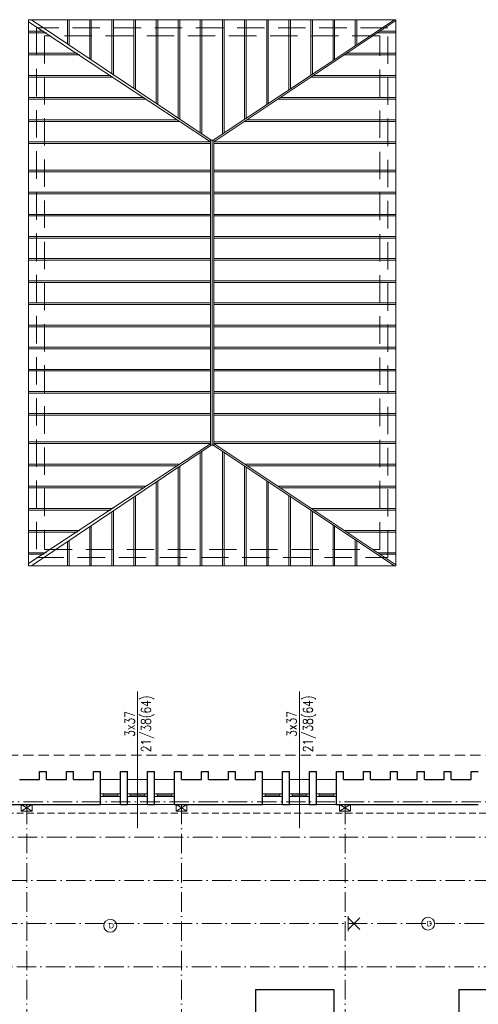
# Model space of a CAD drawing. Header units: millimetres. Extents: x 12584 to 77584, y 9983 to 29820.
# Tile 172 of 176: x 74007 to 74857, y 26419 to 28242. Entities that reach past the tile are written whole.
import ezdxf

# ---------------------------------------------------------------- set-up
doc = ezdxf.new("R2010")
doc.units = ezdxf.units.MM
doc.linetypes.add('ACAD_ISO10W100', pattern=[18, 12, -3, 0, -3])
doc.linetypes.add('HIDDEN', pattern=[9.525, 6.35, -3.175])
for name, color, linetype, lineweight in [('m_cienka', 7, 'Continuous', 5), ('m_drewno', 7, 'Continuous', 9), ('m_elektryka', 7, 'Continuous', 5), ('m_stolarka', 7, 'Continuous', 9), ('m_tekst', 7, 'Continuous', 13), ('m_widok', 7, 'Continuous', 9), ('m_ściany', 7, 'Continuous', 30)]:
    doc.layers.add(name, color=color, linetype=linetype, lineweight=lineweight)
doc.styles.get("Standard").update_dxf_attribs({"font": 'arial.ttf'})
doc.styles.add('WYM', font='simplex.shx', dxfattribs={"width": 0.5})

# ---------------------------------------------------------------- blocks, each defined once
blk = doc.blocks.new('oprawa ścienna')
at = {"layer": 'm_elektryka', "color": 0}
for p, q in [((10.6, 10.6), (-10.6, -10.6)), ((-10.6, 10.6), (10.6, -10.6))]:
    blk.add_line(p, q, dxfattribs=at)
at = {"layer": 'm_elektryka', "color": 0, "ltscale": 0.4}
blk.add_line((10.6, 13.6), (10.6, -13.6), dxfattribs=at)

msp = doc.modelspace()

# ---------------------------------------------------------------- linework, layer by layer
at = {"layer": 'm_cienka', "ltscale": 2}
for p, q in [((74225.1, 26998), (74225.1, 26745.2)), ((74525.1, 26998), (74525.1, 26745.2))]:
    msp.add_line(p, q, dxfattribs=at)
at = {"layer": 'm_cienka', "linetype": 'HIDDEN', "ltscale": 3}
msp.add_line((74975.1, 26880.1), (73779.1, 26880.1), dxfattribs=at)
at = {"layer": 'm_cienka', "linetype": 'HIDDEN', "ltscale": 2}
msp.add_line((75023.6, 26772.6), (73671.6, 26772.6), dxfattribs=at)
at = {"layer": 'm_drewno', "linetype": 'ACAD_ISO10W100', "ltscale": 3}
for p, q in [((75077.6, 26793.6), (73692.6, 26793.6)), ((74019.6, 26788.6), (74019.6, 25663.6)), ((74306.6, 26788.6), (74306.6, 25663.6)), ((74609.6, 26788.6), (74609.6, 25663.6)), ((73570.3, 26728.2), (75110.9, 26728.2)), ((73443.4, 26648.2), (75174.5, 26648.2)), ((73316.5, 26568.2), (75238.1, 26568.2)), ((73189.6, 26488.2), (75301.7, 26488.2))]:
    msp.add_line(p, q, dxfattribs=at)
at = {"layer": 'm_drewno', "ltscale": 2}
for p, q in [((74009.6, 26776.6), (74029.6, 26788.6)), ((74029.6, 26776.6), (74009.6, 26788.6)), ((74296.6, 26776.6), (74316.6, 26788.6)), ((74316.6, 26776.6), (74296.6, 26788.6)), ((74599.6, 26776.6), (74619.6, 26788.6)), ((74619.6, 26776.6), (74599.6, 26788.6))]:
    msp.add_line(p, q, dxfattribs=at)
for points in [[(74009.6, 26776.6), (74029.6, 26776.6), (74029.6, 26788.6), (74009.6, 26788.6)], [(74296.6, 26776.6), (74316.6, 26776.6), (74316.6, 26788.6), (74296.6, 26788.6)], [(74599.6, 26776.6), (74619.6, 26776.6), (74619.6, 26788.6), (74599.6, 26788.6)]]:
    msp.add_lwpolyline(points, close=True, dxfattribs=at)
at = {"layer": 'm_elektryka'}
for centre in [(74174.4, 26564.4), (74763.6, 26568.2)]:
    msp.add_circle(centre, 12, dxfattribs=at)
at = {"layer": 'm_stolarka', "ltscale": 2}
for p, q in [((74156.6, 26808.6), (74193.6, 26808.6)), ((74156.6, 26803.6), (74156.6, 26808.6)), ((74156.6, 26803.6), (74193.6, 26803.6)), ((74161.6, 26803.6), (74161.6, 26808.6)), ((74161.6, 26806.1), (74188.6, 26806.1)), ((74188.6, 26803.6), (74188.6, 26808.6)), ((74193.6, 26803.6), (74193.6, 26808.6)), ((74206.6, 26808.6), (74243.6, 26808.6)), ((74206.6, 26803.6), (74206.6, 26808.6)), ((74206.6, 26803.6), (74243.6, 26803.6)), ((74211.6, 26803.6), (74211.6, 26808.6)), ((74211.6, 26806.1), (74238.6, 26806.1)), ((74238.6, 26803.6), (74238.6, 26808.6)), ((74243.6, 26803.6), (74243.6, 26808.6)), ((74256.6, 26808.6), (74293.6, 26808.6)), ((74256.6, 26803.6), (74256.6, 26808.6)), ((74256.6, 26803.6), (74293.6, 26803.6)), ((74261.6, 26803.6), (74261.6, 26808.6)), ((74261.6, 26806.1), (74288.6, 26806.1)), ((74288.6, 26803.6), (74288.6, 26808.6)), ((74293.6, 26803.6), (74293.6, 26808.6)), ((74456.6, 26808.6), (74493.6, 26808.6)), ((74456.6, 26803.6), (74456.6, 26808.6)), ((74456.6, 26803.6), (74493.6, 26803.6)), ((74461.6, 26803.6), (74461.6, 26808.6)), ((74461.6, 26806.1), (74488.6, 26806.1)), ((74488.6, 26803.6), (74488.6, 26808.6)), ((74493.6, 26803.6), (74493.6, 26808.6)), ((74506.6, 26808.6), (74543.6, 26808.6)), ((74506.6, 26803.6), (74506.6, 26808.6)), ((74506.6, 26803.6), (74543.6, 26803.6)), ((74511.6, 26803.6), (74511.6, 26808.6)), ((74511.6, 26806.1), (74538.6, 26806.1)), ((74538.6, 26803.6), (74538.6, 26808.6)), ((74543.6, 26803.6), (74543.6, 26808.6)), ((74556.6, 26808.6), (74593.6, 26808.6)), ((74556.6, 26803.6), (74556.6, 26808.6)), ((74556.6, 26803.6), (74593.6, 26803.6)), ((74561.6, 26803.6), (74561.6, 26808.6)), ((74561.6, 26806.1), (74588.6, 26806.1)), ((74588.6, 26803.6), (74588.6, 26808.6)), ((74593.6, 26803.6), (74593.6, 26808.6))]:
    msp.add_line(p, q, dxfattribs=at)
at = {"layer": 'm_widok', "ltscale": 2}
for p, q in [((74361.5, 28018.9), (74028.3, 28241.9)), ((74095.4, 28197), (74095.4, 28241.9)), ((74098.4, 28195), (74098.4, 28241.9)), ((74136.4, 28169.5), (74136.4, 28241.9)), ((74139.4, 28167.5), (74139.4, 28241.9)), ((74177.4, 28142.1), (74177.4, 28241.9)), ((74180.4, 28140.1), (74180.4, 28241.9)), ((74218.4, 28114.6), (74218.4, 28241.9)), ((74221.4, 28112.6), (74221.4, 28241.9)), ((74259.4, 28087.2), (74259.4, 28241.9)), ((74262.4, 28085.2), (74262.4, 28241.9)), ((74300.4, 28059.7), (74300.4, 28241.9)), ((74303.4, 28057.7), (74303.4, 28241.9)), ((74341.4, 28032.3), (74341.4, 28241.9)), ((74344.4, 28030.3), (74344.4, 28241.9)), ((74701.2, 28241.9), (74365.4, 28018.9)), ((74703.9, 28240.2), (74366.4, 28015.9)), ((74382.4, 28030.1), (74382.4, 28241.9)), ((74385.4, 28032.1), (74385.4, 28241.9)), ((74423.4, 28057.4), (74423.4, 28241.9)), ((74426.4, 28059.4), (74426.4, 28241.9)), ((74464.4, 28084.6), (74464.4, 28241.9)), ((74467.4, 28086.6), (74467.4, 28241.9)), ((74505.4, 28111.9), (74505.4, 28241.9)), ((74508.4, 28113.9), (74508.4, 28241.9)), ((74546.4, 28139.1), (74546.4, 28241.9)), ((74549.4, 28141.1), (74549.4, 28241.9)), ((74587.4, 28166.4), (74587.4, 28241.9)), ((74590.4, 28168.4), (74590.4, 28241.9)), ((74628.4, 28193.6), (74628.4, 28241.9)), ((74631.4, 28195.6), (74631.4, 28241.9)), ((74022.9, 28237.9), (74360.4, 28016)), ((74022.9, 28220.7), (74052.1, 28220.7)), ((74022.9, 28220.7), (74052.1, 28220.7)), ((74022.9, 28217.7), (74056.6, 28217.7)), ((74022.9, 28217.7), (74056.6, 28217.7)), ((74703.9, 28217.7), (74670.2, 28217.7)), ((74703.9, 28217.7), (74670.2, 28217.7)), ((74703.9, 28220.7), (74674.7, 28220.7)), ((74703.9, 28220.7), (74674.7, 28220.7)), ((74022.9, 28179.7), (74113.8, 28179.7)), ((74022.9, 28176.7), (74118.3, 28176.7)), ((74703.9, 28176.7), (74608.5, 28176.7)), ((74703.9, 28179.7), (74613, 28179.7)), ((74022.9, 28138.7), (74175.5, 28138.7)), ((74022.9, 28135.7), (74180, 28135.7)), ((74703.9, 28135.7), (74546.8, 28135.7)), ((74703.9, 28138.7), (74551.3, 28138.7)), ((74022.9, 28097.7), (74237.2, 28097.7)), ((74022.9, 28094.7), (74241.8, 28094.7)), ((74703.9, 28094.7), (74485, 28094.7)), ((74703.9, 28097.7), (74489.6, 28097.7)), ((74022.9, 28056.7), (74299, 28056.7)), ((74022.9, 28053.7), (74303.5, 28053.7)), ((74703.9, 28053.7), (74423.3, 28053.7)), ((74703.9, 28056.7), (74427.9, 28056.7)), ((74022.9, 28015.9), (74360.4, 28015.9)), ((74022.9, 28012.9), (74360.4, 28012.9)), ((74360.4, 28018.9), (74360.4, 27454)), ((74360.4, 28018.9), (74366.4, 28018.9)), ((74363.4, 28018.9), (74363.4, 27454)), ((74366.4, 28018.9), (74366.4, 27454)), ((74703.9, 28015.9), (74366.4, 28015.9)), ((74703.9, 28012.9), (74366.4, 28012.9)), ((74022.9, 27963.5), (74360.4, 27963.5)), ((74022.9, 27960.5), (74360.4, 27960.5)), ((74703.9, 27963.5), (74366.4, 27963.5)), ((74703.9, 27960.5), (74366.4, 27960.5)), ((74022.9, 27922.5), (74360.4, 27922.5)), ((74022.9, 27919.5), (74360.4, 27919.5)), ((74703.9, 27922.5), (74366.4, 27922.5)), ((74703.9, 27919.5), (74366.4, 27919.5)), ((74022.9, 27881.5), (74360.4, 27881.5)), ((74022.9, 27878.5), (74360.4, 27878.5)), ((74703.9, 27881.5), (74366.4, 27881.5)), ((74703.9, 27878.5), (74366.4, 27878.5)), ((74022.9, 27840.5), (74360.4, 27840.5)), ((74703.9, 27840.5), (74366.4, 27840.5)), ((74022.9, 27837.5), (74360.4, 27837.5)), ((74703.9, 27837.5), (74366.4, 27837.5)), ((74022.9, 27799.5), (74360.4, 27799.5)), ((74022.9, 27796.5), (74360.4, 27796.5)), ((74703.9, 27799.5), (74366.4, 27799.5)), ((74703.9, 27796.5), (74366.4, 27796.5)), ((74022.9, 27758.5), (74360.4, 27758.5)), ((74022.9, 27755.5), (74360.4, 27755.5)), ((74703.9, 27758.5), (74366.4, 27758.5)), ((74703.9, 27755.5), (74366.4, 27755.5)), ((74022.9, 27717.5), (74360.4, 27717.5)), ((74022.9, 27714.5), (74360.4, 27714.5)), ((74703.9, 27717.5), (74366.4, 27717.5)), ((74703.9, 27714.5), (74366.4, 27714.5)), ((74022.9, 27676.5), (74360.4, 27676.5)), ((74703.9, 27676.5), (74366.4, 27676.5)), ((74022.9, 27673.5), (74360.4, 27673.5)), ((74703.9, 27673.5), (74366.4, 27673.5)), ((74022.9, 27635.5), (74360.4, 27635.5)), ((74022.9, 27632.5), (74360.4, 27632.5)), ((74703.9, 27635.5), (74366.4, 27635.5)), ((74703.9, 27632.5), (74366.4, 27632.5)), ((74022.9, 27594.5), (74360.4, 27594.5)), ((74022.9, 27591.5), (74360.4, 27591.5)), ((74703.9, 27594.5), (74366.4, 27594.5)), ((74703.9, 27591.5), (74366.4, 27591.5)), ((74022.9, 27553.5), (74360.4, 27553.5)), ((74022.9, 27550.5), (74360.4, 27550.5)), ((74703.9, 27553.5), (74366.4, 27553.5)), ((74703.9, 27550.5), (74366.4, 27550.5)), ((74022.9, 27512.5), (74360.4, 27512.5)), ((74703.9, 27512.5), (74366.4, 27512.5)), ((74022.9, 27509.5), (74360.4, 27509.5)), ((74703.9, 27509.5), (74366.4, 27509.5)), ((74022.9, 27460.1), (74360.4, 27460.1)), ((74022.9, 27457.1), (74360.4, 27457.1)), ((74022.9, 27235), (74360.4, 27456.9)), ((74703.9, 27460.1), (74366.4, 27460.1)), ((74703.9, 27457.1), (74366.4, 27457.1)), ((74703.9, 27232.7), (74366.4, 27457)), ((74361.5, 27454), (74028.3, 27230.9)), ((74341.4, 27440.6), (74341.4, 27230.9)), ((74344.4, 27442.6), (74344.4, 27230.9)), ((74360.4, 27454), (74366.4, 27454)), ((74701.2, 27230.9), (74365.4, 27454)), ((74382.4, 27442.7), (74382.4, 27230.9)), ((74385.4, 27440.8), (74385.4, 27230.9)), ((74022.9, 27419.1), (74303.5, 27419.1)), ((74703.9, 27419.1), (74423.3, 27419.1)), ((74022.9, 27416.1), (74299, 27416.1)), ((74300.4, 27413.2), (74300.4, 27230.9)), ((74303.4, 27415.2), (74303.4, 27230.9)), ((74423.4, 27415.5), (74423.4, 27230.9)), ((74426.4, 27413.5), (74426.4, 27230.9)), ((74703.9, 27416.1), (74427.9, 27416.1)), ((74259.4, 27385.7), (74259.4, 27230.9)), ((74262.4, 27387.7), (74262.4, 27230.9)), ((74464.4, 27388.3), (74464.4, 27230.9)), ((74467.4, 27386.3), (74467.4, 27230.9)), ((74022.9, 27378.1), (74241.8, 27378.1)), ((74022.9, 27375.1), (74237.2, 27375.1)), ((74703.9, 27378.1), (74485, 27378.1)), ((74703.9, 27375.1), (74489.6, 27375.1)), ((74218.4, 27358.3), (74218.4, 27230.9)), ((74221.4, 27360.3), (74221.4, 27230.9)), ((74505.4, 27361), (74505.4, 27230.9)), ((74508.4, 27359), (74508.4, 27230.9)), ((74022.9, 27337.1), (74180, 27337.1)), ((74022.9, 27334.1), (74175.5, 27334.1)), ((74177.4, 27330.8), (74177.4, 27230.9)), ((74180.4, 27332.8), (74180.4, 27230.9)), ((74546.4, 27333.8), (74546.4, 27230.9)), ((74703.9, 27337.1), (74546.8, 27337.1)), ((74549.4, 27331.8), (74549.4, 27230.9)), ((74703.9, 27334.1), (74551.3, 27334.1)), ((74022.9, 27296.1), (74118.3, 27296.1)), ((74022.9, 27293.1), (74113.8, 27293.1)), ((74136.4, 27303.4), (74136.4, 27230.9)), ((74139.4, 27305.4), (74139.4, 27230.9)), ((74587.4, 27306.5), (74587.4, 27230.9)), ((74590.4, 27304.5), (74590.4, 27230.9)), ((74703.9, 27296.1), (74608.5, 27296.1)), ((74703.9, 27293.1), (74613, 27293.1)), ((74095.4, 27275.9), (74095.4, 27230.9)), ((74098.4, 27277.9), (74098.4, 27230.9)), ((74628.4, 27279.3), (74628.4, 27230.9)), ((74631.4, 27277.3), (74631.4, 27230.9)), ((74022.9, 27255.1), (74056.6, 27255.1)), ((74703.9, 27255.1), (74670.2, 27255.1)), ((74022.9, 27252.1), (74052.1, 27252.1)), ((74703.9, 27252.1), (74674.7, 27252.1)), ((74156.6, 26835.1), (74193.6, 26835.1)), ((74206.6, 26835.1), (74243.6, 26835.1)), ((74256.6, 26835.1), (74293.6, 26835.1)), ((74456.6, 26835.1), (74493.6, 26835.1)), ((74506.6, 26835.1), (74543.6, 26835.1)), ((74556.6, 26835.1), (74593.6, 26835.1)), ((74156.6, 26788.6), (74193.6, 26788.6)), ((74206.6, 26788.6), (74243.6, 26788.6)), ((74256.6, 26788.6), (74293.6, 26788.6)), ((74456.6, 26788.6), (74493.6, 26788.6)), ((74506.6, 26788.6), (74543.6, 26788.6)), ((74556.6, 26788.6), (74593.6, 26788.6))]:
    msp.add_line(p, q, dxfattribs=at)
msp.add_lwpolyline([(74022.9, 28241.9), (74022.9, 27230.9), (74703.9, 27230.9), (74703.9, 28241.9)], close=True, dxfattribs=at)
at = {"layer": 'm_widok', "linetype": 'HIDDEN', "ltscale": 8}
for points in [[(74037.9, 28226.9), (74037.9, 27245.9), (74688.9, 27245.9), (74688.9, 28226.9)], [(74052.9, 28211.9), (74052.9, 27260.9), (74673.9, 27260.9), (74673.9, 28211.9)]]:
    msp.add_lwpolyline(points, close=True, dxfattribs=at)
at = {"layer": 'm_ściany', "ltscale": 2}
for p, q in [((74043.6, 26850.1), (74056.6, 26850.1)), ((74093.6, 26850.1), (74106.6, 26850.1)), ((74143.6, 26850.1), (74156.6, 26850.1)), ((74193.6, 26850.1), (74206.6, 26850.1)), ((74243.6, 26850.1), (74256.6, 26850.1)), ((74293.6, 26850.1), (74306.6, 26850.1)), ((74343.6, 26850.1), (74356.6, 26850.1)), ((74393.6, 26850.1), (74406.6, 26850.1)), ((74443.6, 26850.1), (74456.6, 26850.1)), ((74493.6, 26850.1), (74506.6, 26850.1)), ((74543.6, 26850.1), (74556.6, 26850.1)), ((74593.6, 26850.1), (74606.6, 26850.1)), ((74643.6, 26850.1), (74656.6, 26850.1)), ((74693.6, 26850.1), (74706.6, 26850.1)), ((74743.6, 26850.1), (74756.6, 26850.1)), ((74793.6, 26850.1), (74806.6, 26850.1)), ((74843.6, 26850.1), (74856.6, 26850.1)), ((74006.6, 26835.1), (74043.6, 26835.1)), ((74056.6, 26835.1), (74093.6, 26835.1)), ((74106.6, 26835.1), (74143.6, 26835.1)), ((74306.6, 26835.1), (74343.6, 26835.1)), ((74356.6, 26835.1), (74393.6, 26835.1)), ((74406.6, 26835.1), (74443.6, 26835.1)), ((74606.6, 26835.1), (74643.6, 26835.1)), ((74656.6, 26835.1), (74693.6, 26835.1)), ((74706.6, 26835.1), (74743.6, 26835.1)), ((74756.6, 26835.1), (74793.6, 26835.1)), ((74806.6, 26835.1), (74843.6, 26835.1)), ((73943.6, 26788.6), (74156.6, 26788.6)), ((74193.6, 26788.6), (74206.6, 26788.6)), ((74243.6, 26788.6), (74256.6, 26788.6)), ((74243.6, 26788.6), (74256.6, 26788.6)), ((74293.6, 26788.6), (74456.6, 26788.6)), ((74493.6, 26788.6), (74506.6, 26788.6)), ((74493.6, 26788.6), (74506.6, 26788.6)), ((74543.6, 26788.6), (74556.6, 26788.6)), ((74543.6, 26788.6), (74556.6, 26788.6)), ((74593.6, 26788.6), (74856.6, 26788.6)), ((74443.6, 26446.6), (74443.6, 26387.6)), ((74443.6, 26446.6), (74588.6, 26446.6)), ((74588.6, 26446.6), (74588.6, 26387.6)), ((74820.6, 26446.6), (75009.6, 26446.6)), ((74820.6, 26446.6), (74820.6, 26387.6))]:
    msp.add_line(p, q, dxfattribs=at)
at = {"layer": 'm_ściany', "ltscale": 3}
for p, q in [((74043.6, 26835.1), (74043.6, 26850.1)), ((74056.6, 26835.1), (74056.6, 26850.1)), ((74093.6, 26835.1), (74093.6, 26850.1)), ((74106.6, 26835.1), (74106.6, 26850.1)), ((74143.6, 26835.1), (74143.6, 26850.1)), ((74156.6, 26788.6), (74156.6, 26850.1)), ((74193.6, 26788.6), (74193.6, 26850.1)), ((74206.6, 26788.6), (74206.6, 26850.1)), ((74243.6, 26788.6), (74243.6, 26850.1)), ((74256.6, 26788.6), (74256.6, 26850.1)), ((74293.6, 26788.6), (74293.6, 26850.1)), ((74306.6, 26835.1), (74306.6, 26850.1)), ((74343.6, 26835.1), (74343.6, 26850.1)), ((74356.6, 26835.1), (74356.6, 26850.1)), ((74393.6, 26835.1), (74393.6, 26850.1)), ((74406.6, 26835.1), (74406.6, 26850.1)), ((74443.6, 26835.1), (74443.6, 26850.1)), ((74456.6, 26788.6), (74456.6, 26850.1)), ((74493.6, 26788.6), (74493.6, 26850.1)), ((74506.6, 26788.6), (74506.6, 26850.1)), ((74543.6, 26788.6), (74543.6, 26850.1)), ((74556.6, 26788.6), (74556.6, 26850.1)), ((74593.6, 26788.6), (74593.6, 26850.1)), ((74606.6, 26835.1), (74606.6, 26850.1)), ((74643.6, 26835.1), (74643.6, 26850.1)), ((74656.6, 26835.1), (74656.6, 26850.1)), ((74693.6, 26835.1), (74693.6, 26850.1)), ((74706.6, 26835.1), (74706.6, 26850.1)), ((74743.6, 26835.1), (74743.6, 26850.1)), ((74756.6, 26835.1), (74756.6, 26850.1)), ((74793.6, 26835.1), (74793.6, 26850.1)), ((74806.6, 26835.1), (74806.6, 26850.1)), ((74843.6, 26835.1), (74843.6, 26850.1))]:
    msp.add_line(p, q, dxfattribs=at)

# ---------------------------------------------------------------- block references
at = {"layer": 'm_elektryka', "rotation": 180}
msp.add_blockref('oprawa ścienna', (74626.2, 26568.2), dxfattribs=at)

# ---------------------------------------------------------------- texts
at = {"layer": 'm_tekst', "ltscale": 2, "char_height": 17, "width": 45.672, "attachment_point": 3, "rotation": 90, "style": 'WYM'}
for insert in [(74201.8, 26960.8), (74501.8, 26960.8)]:
    msp.add_mtext('\\pxqc;{\\H1.0588x;\\W0.8;3x37\\P21/38(64)\\W0.6; \\H0.94444x; }', dxfattribs=dict(at, insert=insert))
at = {"layer": 'm_tekst', "char_height": 10, "attachment_point": 1}
for insert in [(74171.4, 26569.5), (74760.7, 26573.3)]:
    msp.add_mtext_dynamic_manual_height_columns('D', width=54.427, gutter_width=75, heights=[0], dxfattribs=dict(at, insert=insert))

doc.saveas('drawing.dxf')
